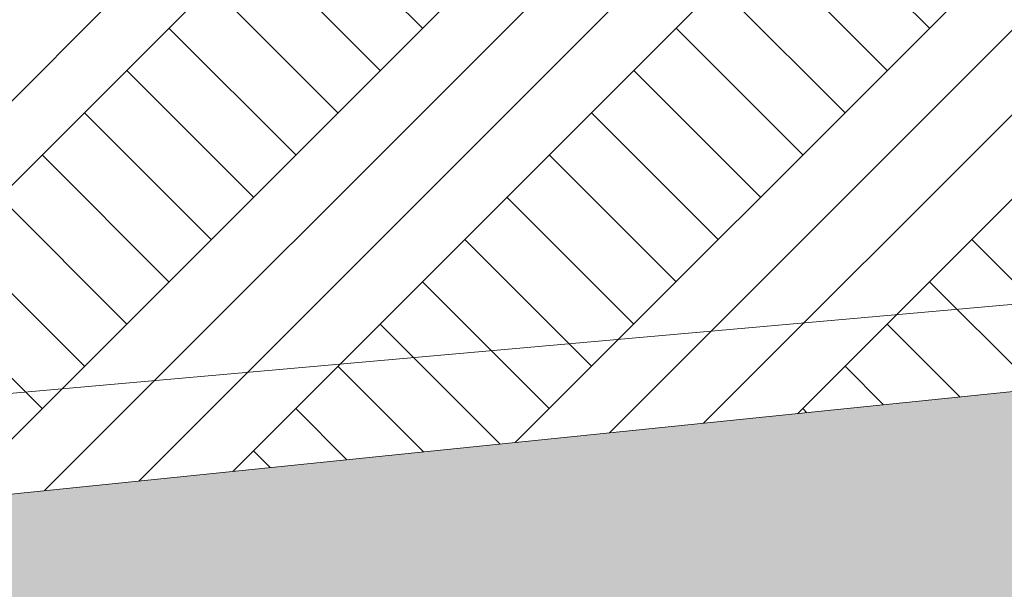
# Model space of a CAD drawing. Header units: metres. Extents: x -69 to 133, y -8 to 26.
# Tile 4 of 103: x -47.779 to -46.131, y -1.858 to -0.905. Entities that reach past the tile are written whole.
import ezdxf

# ---------------------------------------------------------------- set-up
doc = ezdxf.new("R2010")
doc.units = ezdxf.units.M
doc.header["$MEASUREMENT"] = 0
doc.layers.add('60 Gelände 2D Übersicht', color=7, linetype='Continuous')
doc.layers.add('60 Gelände Hänle', color=7, linetype='Continuous')
pattern_1 = [(45, (-33357.27905, 0), (-0.2121320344, 0.2121320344), []), (45, (-33357.34976, 0.0707), (-0.424264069, 0.424264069), []), (45, (-33357.4205, 0.1414), (-0.424264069, 0.424264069), []), (135, (-33357.49118, 0.21213), (0.07071067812, 0.07071067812), [0.3, -0.3])]

msp = doc.modelspace()

# ---------------------------------------------------------------- hatches: boundary and pattern name
at = {"layer": '60 Gelände 2D Übersicht', "linetype": 'Continuous', "lineweight": 18, "true_color": 0xffa8a8}
h = msp.add_hatch(dxfattribs=at)
h.set_pattern_fill('Boden__gewachsen_0002', color=21, style=0, pattern_type=2)
h.set_pattern_definition(pattern_1)
h.paths.add_polyline_path([(-48.9991, -1.8218), (-46.9722, -0.3505), (-46.1469, -0.0012), (-43.9997, -0.0553), (-43.9997, -0.4), (-44.0897, -0.4), (-44.0897, -1), (-43.5897, -1), (-43.5897, -0.4944), (-36.0135, -0.4944)])
at = {"layer": '60 Gelände Hänle', "linetype": 'Continuous', "lineweight": 18, "true_color": 0x9f9f9f}
h = msp.add_hatch(dxfattribs=at)
h.set_pattern_fill('Boden__gewachsen_0002', color=253, style=0, pattern_type=2)
h.set_pattern_definition(pattern_1)
h.paths.add_polyline_path([(-50.6355, -1.7085), (-50.6355, -3.1), (-17.6182, -3.1), (-17.6182, -1.3638), (-26.6805, -0.5442), (-28.5897, -0.482), (-28.5897, -0.491), (-34.6002, -0.491), (-34.6002, -0.4), (-35.0002, -0.4), (-35.0002, -0.491), (-35.9802, -0.491), (-49.5558, -1.8787)])

# ---------------------------------------------------------------- linework, layer by layer
at = {"layer": '60 Gelände Hänle', "color": 8, "linetype": 'Continuous', "lineweight": 18}
msp.add_line((-50.2568, -1.748), (-41.815, -1), dxfattribs=at)
at = {"layer": '60 Gelände Hänle', "color": 7, "linetype": 'Continuous', "lineweight": 18, "flags": 128}
msp.add_lwpolyline([(-50.6355, -1.7085), (-49.5558, -1.8787), (-34.1287, -0.3017), (-26.6805, -0.5442), (-17.6182, -1.3638)], dxfattribs=at)

doc.saveas('drawing.dxf')
